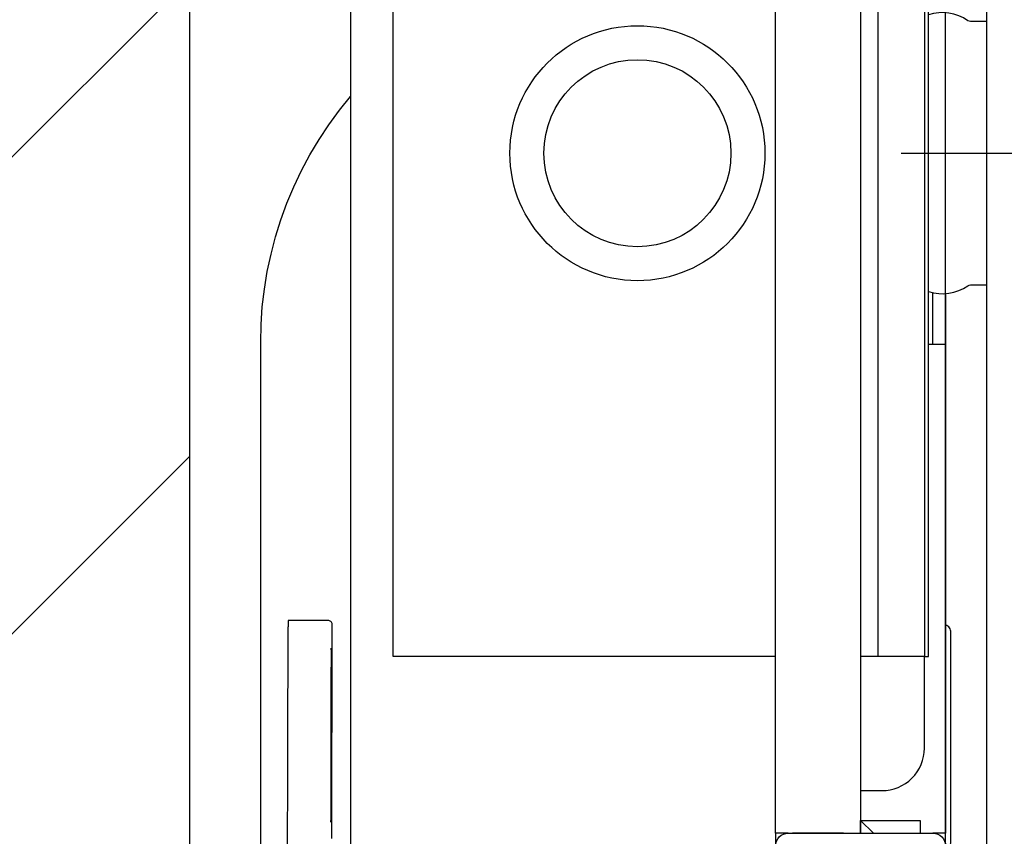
# Model space of a CAD drawing. Header units: millimetres. Extents: x 42924 to 92944, y -369470 to -179866.
# Tile 232 of 256: x 61151 to 61175, y -184000 to -183981. Entities that reach past the tile are written whole.
import ezdxf

# ---------------------------------------------------------------- set-up
doc = ezdxf.new("R2010")
doc.units = ezdxf.units.MM
doc.layers.get('0').update_dxf_attribs({"color": 8})
for name, color, linetype in [('!! 1_hatch projektowane ściany', 8, 'Continuous'), ('!! 1_PROJ Sciany', 8, 'Continuous'), ('!! 1_zabudowa GK', 8, 'Continuous'), ('!! 2_wypos-sanitarne', 8, 'Continuous')]:
    doc.layers.add(name, color=color, linetype=linetype)
doc.layers.add('!!_@ wypos sanit nd', color=8, linetype='Continuous', plot=False)
doc.layers.add('E_SAP_ZASIĘG', color=150, linetype='Continuous', plot=False)

# ---------------------------------------------------------------- blocks, each defined once
blk = doc.blocks.new('A$C324a30b8')
for points in [[(0, 0.01049), (0, -0.71083)], [(-0.17552, 0), (0.17552, 0)]]:
    blk.add_lwpolyline(points)
blk = doc.blocks.new('A$C4ebe9e89')
for points in [[(-0.18941, 0.17081), (-0.04454, 0.17081), (-0.04035, 0.17071), (-0.03616, 0.17042), (-0.032, 0.16993), (-0.02786, 0.16925), (-0.02376, 0.16837), (-0.0197, 0.16731), (-0.0157, 0.16606), (-0.01176, 0.16462), (-0.00789, 0.163), (-0.0041, 0.1612), (-0.0004, 0.15923), (0.0032, 0.15708), (0.00671, 0.15478), (0.0101, 0.1523), (0.01337, 0.14968)], [(-0.19839, 0.16455), (-0.11148, 0.16437)], [(-0.16124, 0.15406), (-0.11145, 0.15396), (-0.11127, 0.15396), (-0.11111, 0.15396), (-0.11099, 0.15396), (-0.11083, 0.15397), (-0.11065, 0.15401), (-0.11048, 0.15408), (-0.11033, 0.15418), (-0.1102, 0.1543), (-0.11009, 0.15445), (-0.11001, 0.15461), (-0.10996, 0.15479), (-0.10995, 0.15497), (-0.10997, 0.16396), (-0.10998, 0.16435)], [(-0.12195, 0.15427), (-0.15195, 0.15433)], [(-0.15195, 0.15423), (-0.12195, 0.15417)], [(0.16493, 0.14968), (-0.16477, 0.14968)], [(-0.11847, 0.04968), (-0.11847, 0.13968), (0.11153, 0.13968), (0.11153, 0.04968)], [(-0.16, 0.04668), (-0.16, 0.04968), (0.16, 0.04968), (0.16, 0.04668)], [(-0.16, 0.03368), (-0.16, 0.04568)], [(0.16, 0.02668), (0.157, 0.02968), (0.16, 0.02968), (-0.16, 0.02968), (-0.157, 0.02968), (-0.16, 0.02668)], [(-0.157, 0.02968), (-0.157, 0.01568), (-0.16, 0.01568)], [(0.10602, 0.02968), (0.10602, 0.0256), (-0.11847, 0.0256)], [(-0.03305, 0.00968), (-0.16, 0.00968), (-0.16, 0.01268)], [(-0.045, 0.00968), (-0.045, 0.01368)], [(-0.045, 0.01268), (-0.03283, 0.01268)]]:
    blk.add_lwpolyline(points)
for points in [[(-0.15993, 0.04968), (-0.17248, 0.04968, 0.405519), (-0.172, 0.05018), (-0.172, 0.05088, 0.414214), (-0.1725, 0.05138), (-0.1875, 0.05138, 0.414214), (-0.188, 0.05088), (-0.188, 0.05018, 0.405519), (-0.18751, 0.04968), (-0.19, 0.04968, -0.414214), (-0.2, 0.05968), (-0.2, 0.13968, -0.266001), (-0.19506, 0.1483)], [(-0.15, 0.02968), (-0.15, 0.02468, 0.414214), (-0.14, 0.01468), (-0.11847, 0.01468), (-0.11847, 0.02968)], [(-0.04, 0.01368), (-0.03255, 0.01368, 0.236962), (-0.03118, 0.00443, -0.154353), (-0.031, 0.00386), (-0.031, 0), (0.031, 0), (0.031, 0.00386, -0.154353), (0.03118, 0.00443, 0.236962), (0.03256, 0.01368), (0.04, 0.01368)], [(-0.1633, 0.00948, 0.412536), (-0.1623, 0.00848), (-0.1125, 0.00848), (-0.11221, 0.00851), (-0.11193, 0.0086), (-0.11168, 0.00873), (-0.11145, 0.00892), (-0.11126, 0.00914), (-0.11112, 0.0094), (-0.11104, 0.00968)]]:
    blk.add_lwpolyline(points, format="xyb")
blk.add_lwpolyline([(-0.2, 0.01268), (-0.2, 0.04668, -0.414214), (-0.197, 0.04968), (-0.163, 0.04968, -0.414214), (-0.16, 0.04668), (-0.16, 0.01268, -0.414214), (-0.163, 0.00968), (-0.197, 0.00968, -0.414214)], format="xyb", close=True)
blk.add_lwpolyline([(-0.11847, 0.01368), (0.11153, 0.01368), (0.11153, 0.01468), (-0.11847, 0.01468)], close=True)
for radius in [0.03, 0.022]:
    blk.add_circle((0, 0.08218), radius)
for centre, major_axis, start_param, end_param in [((-0.11148, 0.16436), (-0.0015, 0), 3.141878, 4.712682), ((-0.15195, 0.15428), (0.0055, -0.00001), 1.571085, 4.712678), ((-0.12195, 0.15422), (0.0055, -0.00001), 4.712678, 7.854271)]:
    blk.add_ellipse(centre, major_axis=major_axis, ratio=0.008726, start_param=start_param, end_param=end_param)

msp = doc.modelspace()

# ---------------------------------------------------------------- hatches: boundary and pattern name
at = {"layer": '!! 1_hatch projektowane ściany'}
h = msp.add_hatch(dxfattribs=at)
h.set_pattern_fill('ANSI31', color=256, scale=2.5)
h.set_pattern_definition([(45, (0, 13698.2005), (-5.61266008, 5.61266008), [])])
h.paths.add_polyline_path([(61399.56735, -184145.8878), (61399.56735, -184133.8878), (61155.43682, -184133.8878), (61155.43682, -183923.8878), (61399.56735, -183924.76298), (61399.56735, -183911.8878), (61147.43682, -183911.8878), (61147.43682, -183847.1378), (61135.43682, -183847.1378), (61135.43682, -184210.6378), (61147.43682, -184210.6378), (61147.43682, -184145.8878)])

# ---------------------------------------------------------------- linework, layer by layer
msp.add_lwpolyline([(61399.56735, -184145.8878), (61399.56735, -184133.8878), (61155.43682, -184133.8878), (61155.43682, -183923.8878), (61399.56735, -183924.76298), (61399.56735, -183911.8878), (61147.43682, -183911.8878), (61147.43682, -183847.1378), (61135.43682, -183847.1378), (61135.43682, -184210.6378), (61147.43682, -184210.6378), (61147.43682, -184145.8878)], close=True, dxfattribs=at)
at = {"layer": '!! 1_PROJ Sciany'}
msp.add_lwpolyline([(61155.43682, -184133.8878), (61155.43682, -183923.8878), (61399.56735, -183923.8878)], dxfattribs=at)
at = {"layer": '!! 1_zabudowa GK'}
msp.add_lwpolyline([(61174.18682, -184133.8878), (61174.18682, -183923.8878)], dxfattribs=at)
at = {"layer": 'E_SAP_ZASIĘG'}
for centre in [(61589.69013, -184051.49546), (61459.23087, -184571.00094)]:
    msp.add_circle(centre, 600, dxfattribs=at)

# ---------------------------------------------------------------- block references
at = {"layer": '!! 2_wypos-sanitarne', "xscale": 100, "yscale": 100, "zscale": 100, "rotation": 89.99999999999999}
msp.add_blockref('A$C324a30b8', (61173.21882, -183983.88734), dxfattribs=at)
at = {"layer": '!!_@ wypos sanit nd', "xscale": 100, "yscale": 100, "zscale": 100, "rotation": 89.99999999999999}
msp.add_blockref('A$C4ebe9e89', (61174.18682, -183983.88734), dxfattribs=at)

doc.saveas('drawing.dxf')
